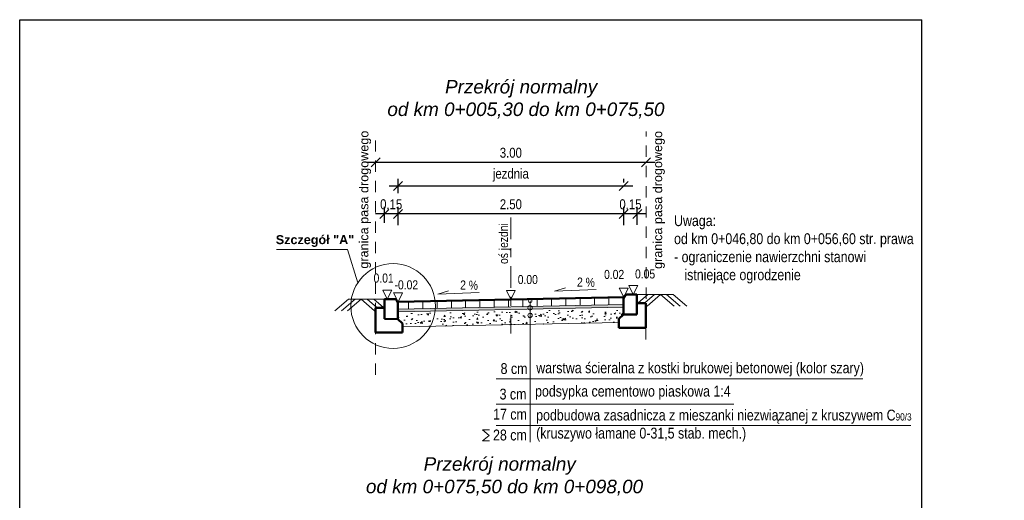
# Model space of a CAD drawing. Header units: millimetres. Extents: x 360 to 677, y -89 to -59.
# Tile 2 of 5: x 359.98 to 370.91, y -63.85 to -58.52. Entities that reach past the tile are written whole.
import ezdxf

# ---------------------------------------------------------------- set-up
doc = ezdxf.new("R2010")
doc.units = ezdxf.units.MM
doc.linetypes.add('ACAD_ISO10W100', pattern=[18, 12, -3, 0, -3])
doc.linetypes.add('DASHED2', pattern=[0.375, 0.25, -0.125])
doc.layers.add('proj opisy', color=7, linetype='Continuous', lineweight=9)
doc.styles.add('koko', font='ARIALN.TTF')
doc.styles.add('T.M.', font='ARIALN.TTF')
doc.dimstyles.new('Annotative', dxfattribs={"dimtxt": 0.11, "dimasz": 0.1, "dimexe": 0.08, "dimexo": 0.35, "dimgap": 0.05, "dimtad": 1, "dimzin": 0, "dimdsep": 46, "dimtxsty": 'koko', "dimblk": 'OBLIQUE', "dimcen": 0.09, "dimdle": 0.1, "dimadec": 0, "dimazin": 0, "dimtfac": 1, "dimtofl": 0, "dimtmove": 0, "dimatfit": 3, "dimfxl": 0, "dimtolj": 1, "dimtzin": 0, "dimarcsym": 0})

# ---------------------------------------------------------------- blocks, each defined once
blk = doc.blocks.new('_Oblique')
at = {"color": 0, "linetype": 'ByBlock', "lineweight": -2}
blk.add_line((-0.5, -0.5), (0.5, 0.5), dxfattribs=at)
blk = doc.blocks.new('*D46')
at = {"color": 0, "lineweight": -2}
for p, q in [((364.181, -60.803), (364.181, -60.598)), ((366.685, -60.803), (366.685, -60.598)), ((366.785, -60.678), (364.081, -60.678))]:
    blk.add_line(p, q, dxfattribs=at)
at = {"layer": 'Defpoints', "color": 0, "lineweight": 30}
for p in [(364.181, -60.678), (364.181, -61.153), (366.685, -61.153)]:
    blk.add_point(p, dxfattribs=at)
at = {"color": 0, "lineweight": -2, "xscale": 0.1, "yscale": 0.1, "zscale": 0.1, "rotation": 180}
blk.add_blockref('_Oblique', (364.181, -60.678), dxfattribs=at)
at = {"color": 0, "lineweight": -2, "xscale": 0.1, "yscale": 0.1, "zscale": 0.1}
blk.add_blockref('_Oblique', (366.685, -60.678), dxfattribs=at)
at = {"color": 0, "lineweight": 0, "insert": (365.433, -60.571), "char_height": 0.11, "attachment_point": 5, "style": 'koko'}
blk.add_mtext('\\A1;2.50', dxfattribs=at)
blk = doc.blocks.new('*D47')
at = {"color": 0, "lineweight": -2}
for p, q in [((364.03, -60.778), (364.03, -60.598)), ((364.181, -60.798), (364.181, -60.598)), ((364.281, -60.678), (363.93, -60.678))]:
    blk.add_line(p, q, dxfattribs=at)
at = {"layer": 'Defpoints', "color": 0, "lineweight": 30}
for p in [(364.03, -60.678), (364.03, -61.128), (364.181, -61.148)]:
    blk.add_point(p, dxfattribs=at)
at = {"color": 0, "lineweight": -2, "xscale": 0.1, "yscale": 0.1, "zscale": 0.1, "rotation": 180}
blk.add_blockref('_Oblique', (364.03, -60.678), dxfattribs=at)
at = {"color": 0, "lineweight": -2, "xscale": 0.1, "yscale": 0.1, "zscale": 0.1}
blk.add_blockref('_Oblique', (364.181, -60.678), dxfattribs=at)
at = {"color": 0, "lineweight": 0, "insert": (364.105, -60.571), "char_height": 0.11, "attachment_point": 5, "style": 'koko'}
blk.add_mtext('\\A1;0.15', dxfattribs=at)
blk = doc.blocks.new('*D48')
at = {"color": 0, "lineweight": -2}
for p, q in [((364.181, -60.448), (364.181, -60.288)), ((366.685, -60.328), (366.685, -60.288)), ((366.785, -60.368), (364.081, -60.368))]:
    blk.add_line(p, q, dxfattribs=at)
at = {"layer": 'Defpoints', "color": 0, "lineweight": 30}
for p in [(364.181, -60.368), (366.685, -60.678), (364.181, -60.798)]:
    blk.add_point(p, dxfattribs=at)
at = {"color": 0, "lineweight": -2, "xscale": 0.1, "yscale": 0.1, "zscale": 0.1, "rotation": 180}
blk.add_blockref('_Oblique', (364.181, -60.368), dxfattribs=at)
at = {"color": 0, "lineweight": -2, "xscale": 0.1, "yscale": 0.1, "zscale": 0.1}
blk.add_blockref('_Oblique', (366.685, -60.368), dxfattribs=at)
at = {"color": 0, "lineweight": 0, "insert": (365.433, -60.247), "char_height": 0.11, "attachment_point": 5, "style": 'koko'}
blk.add_mtext('\\A1;jezdnia', dxfattribs=at)
blk = doc.blocks.new('*D49')
at = {"color": 0, "lineweight": -2}
blk.add_line((367.034, -60.106), (363.832, -60.106), dxfattribs=at)
at = {"layer": 'Defpoints', "color": 0, "lineweight": 30}
for p in [(363.932, -60.106), (363.932, -60.106), (366.934, -60.106)]:
    blk.add_point(p, dxfattribs=at)
at = {"color": 0, "lineweight": -2, "xscale": 0.1, "yscale": 0.1, "zscale": 0.1, "rotation": 180}
blk.add_blockref('_Oblique', (363.932, -60.106), dxfattribs=at)
at = {"color": 0, "lineweight": -2, "xscale": 0.1, "yscale": 0.1, "zscale": 0.1}
blk.add_blockref('_Oblique', (366.934, -60.106), dxfattribs=at)
at = {"color": 0, "lineweight": 0, "insert": (365.433, -60), "char_height": 0.11, "attachment_point": 5, "style": 'koko'}
blk.add_mtext('\\A1;3.00', dxfattribs=at)
blk = doc.blocks.new('*D41')
at = {"color": 0, "lineweight": -2}
for p, q in [((366.685, -60.778), (366.685, -60.598)), ((366.835, -60.798), (366.835, -60.598)), ((366.935, -60.678), (366.585, -60.678))]:
    blk.add_line(p, q, dxfattribs=at)
at = {"layer": 'Defpoints', "color": 0, "lineweight": 30}
for p in [(366.685, -60.678), (366.685, -61.128), (366.835, -61.148)]:
    blk.add_point(p, dxfattribs=at)
at = {"color": 0, "lineweight": -2, "xscale": 0.1, "yscale": 0.1, "zscale": 0.1, "rotation": 180}
blk.add_blockref('_Oblique', (366.685, -60.678), dxfattribs=at)
at = {"color": 0, "lineweight": -2, "xscale": 0.1, "yscale": 0.1, "zscale": 0.1}
blk.add_blockref('_Oblique', (366.835, -60.678), dxfattribs=at)
at = {"color": 0, "lineweight": 0, "insert": (366.76, -60.571), "char_height": 0.11, "attachment_point": 5, "style": 'koko'}
blk.add_mtext('\\A1;0.15', dxfattribs=at)

msp = doc.modelspace()

# ---------------------------------------------------------------- hatches: boundary and pattern name
at = {"layer": 'proj opisy', "lineweight": 9}
h = msp.add_hatch(dxfattribs=at)
h.set_pattern_fill('ANSI31', color=256, scale=0.05, angle=45, style=0)
h.set_pattern_definition([(90, (19.96745, 0), (-0.15875, 3e-17), [])])
h.paths.add_polyline_path([(366.6851, -61.6819), (366.6851, -61.6019), (365.6519, -61.6225, -0.3401041), (365.6672, -61.6425, -0.4142714), (365.6466, -61.6631), (365.6466, -61.6958, -0.1892464), (365.663, -61.7023)])
h.paths.add_polyline_path([(365.6259, -61.6425, -0.3289863), (365.6405, -61.6227), (365.4329, -61.6269), (365.4329, -61.7069), (365.6294, -61.703, -0.1997422), (365.6466, -61.6958), (365.6466, -61.6631, -0.4141557)])
h.paths.add_polyline_path([(364.5931, -61.6437, -0.0294808), (364.5964, -61.6989, -0.0131489), (364.5958, -61.7236), (365.4329, -61.7069), (365.4329, -61.6269)])
h.paths.add_polyline_path([(364.1807, -61.6519), (364.1806, -61.7319), (364.5958, -61.7236, 0.0131489), (364.5964, -61.6989, 0.0294808), (364.5931, -61.6437)])
h = msp.add_hatch(dxfattribs=at)
h.set_pattern_fill('AR-CONC', color=256, scale=0.001, style=0)
h.set_pattern_definition([(50, (0, -0.02), (0.18218467, -0.015939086), [0.01905, -0.20955]), (355, (0, -0.02), (-0.03524283, 0.19105664), [0.01524, -0.16764]), (100.451, (0.01518, -0.02133), (0.1469425, 0.17511669), [0.01619, -0.17809]), (46.1842, (0, 0.0308), (0.27107904, -0.04204233), [0.028575, -0.314325]), (96.6356, (0.0226, 0.0273), (0.23740423, 0.24742556), [0.024285, -0.267135]), (351.184, (0, 0.0308), (0.2374046, 0.24742512), [0.02286, -0.25146]), (21, (0.0254, 0.0181), (0.15161488, -0.10226552), [0.01905, -0.20955]), (326, (0.0254, 0.0181), (0.06180203, 0.18418797), [0.01524, -0.16764]), (71.4514, (0.03803, 0.00958), (0.21341649, 0.08192286), [0.01619, -0.17809]), (37.5, (0, -0.02), (0.003088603, 0.084555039), [0, -0.165608, 0, -0.17018, 0, -0.168275]), (7.5, (0, -0.02), (0.066819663, 0.100180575), [0, -0.097028, 0, -0.161798, 0, -0.064135]), (327.5, (-0.05664, -0.02), (0.135590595, -0.005728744), [0, -0.0635, 0, -0.19812, 0, -0.26289]), (317.5, (-0.08204, -0.02), (0.14812918, 0.02542649), [0, -0.08255, 0, -0.131572, 0, -0.18669])])
h.paths.add_polyline_path([(364.5932, -61.7737), (364.1804, -61.782), (364.1804, -61.8628), (364.2303, -61.9127), (364.2303, -61.931), (364.549, -61.9246, 0.0842643)])
h.paths.add_polyline_path([(365.4329, -61.7569), (364.5932, -61.7737, -0.0842643), (364.549, -61.9246), (365.4329, -61.9069)])
h.paths.add_polyline_path([(365.6466, -61.8469, -0.4141748), (365.6223, -61.8227, -0.4142905), (365.6466, -61.7985), (365.6466, -61.7643, -0.2565145), (365.6261, -61.753), (365.4329, -61.7569), (365.4329, -61.9069), (365.6465, -61.9026)])
h.paths.add_polyline_path([(366.6324, -61.8619), (366.6823, -61.812), (366.6823, -61.7319), (365.6675, -61.7522, -0.2672877), (365.6466, -61.7643), (365.6466, -61.7985, -0.4141366), (365.6708, -61.8227, -0.4142523), (365.6466, -61.8469), (365.6465, -61.9026), (366.6324, -61.8829)])
h = msp.add_hatch(dxfattribs=at)
h.set_pattern_fill('AR-SAND', color=256, scale=0.001, style=0)
h.set_pattern_definition([(37.5, (19.967455, 0), (-0.0016000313, 0.0489413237), [0, -0.038608, 0, -0.04318, 0, -0.041275]), (7.5, (19.967455, 0), (0.044952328, 0.07168251), [0, -0.020828, 0, -0.034798, 0, -0.013335]), (327.5, (19.936213, 0), (0.079099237, 0.0001437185), [0, -0.0127, 0, -0.04572, 0, -0.05969]), (317.5, (19.93621, 0), (0.076355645, 0.022292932), [0, -0.00635, 0, -0.029972, 0, -0.03429])])
h.paths.add_polyline_path([(366.6852, -61.7119), (366.6851, -61.6819), (365.663, -61.7023, -0.2085545), (365.6708, -61.72, -0.1323227), (365.6675, -61.7322)])
h.paths.add_polyline_path([(365.6294, -61.703), (365.4329, -61.7069), (365.4329, -61.7369), (365.6261, -61.733, -0.1425102), (365.6224, -61.72, -0.1981423)])
h.paths.add_polyline_path([(365.4329, -61.7069), (364.5958, -61.7236, -0.0160541), (364.5932, -61.7537), (365.4329, -61.7369)])
h.paths.add_polyline_path([(364.5958, -61.7236), (364.1806, -61.7319), (364.1805, -61.7619), (364.5932, -61.7537, 0.0160541)])

# ---------------------------------------------------------------- linework, layer by layer
at = {"color": 7, "linetype": 'DASHED2', "lineweight": 9, "ltscale": 0.5}
for p, q in [((363.9295, -62.462), (363.932, -59.7635)), ((366.9322, -62.0688), (366.9343, -59.7635))]:
    msp.add_line(p, q, dxfattribs=at)
at = {"linetype": 'ACAD_ISO10W100', "lineweight": 9, "ltscale": 0.02}
msp.add_line((365.4329, -60.7159), (365.4329, -62.0018), dxfattribs=at)
at = {"lineweight": 9}
for p, q in [((362.833, -61.0738), (363.6196, -61.0738)), ((363.6196, -61.0738), (363.7347, -61.44)), ((363.6311, -61.6225), (363.4807, -61.7519)), ((363.7047, -61.6225), (363.5543, -61.7519)), ((363.7711, -61.6226), (363.6207, -61.752)), ((364.0618, -61.6227), (363.6311, -61.6225)), ((363.7711, -61.6226), (363.9214, -61.7521)), ((363.8376, -61.6226), (363.9458, -61.7159)), ((363.9111, -61.6226), (364.0193, -61.7158)), ((366.8327, -61.5719), (367.2346, -61.5717)), ((366.9546, -61.5718), (366.8464, -61.6651)), ((367.0281, -61.5718), (366.9199, -61.6651)), ((367.0946, -61.5718), (366.9443, -61.7013)), ((367.0946, -61.5718), (367.245, -61.7012)), ((367.161, -61.5718), (367.3114, -61.7012)), ((367.2346, -61.5717), (367.385, -61.7011)), ((364.1807, -61.7319), (366.6851, -61.6819)), ((364.1807, -61.7619), (366.6851, -61.7119)), ((365.6466, -61.6425), (365.6463, -63.2088)), ((364.2303, -61.931), (366.6324, -61.8829)), ((365.2702, -62.5045), (369.3382, -62.5045)), ((365.2701, -62.7871), (367.9071, -62.7871)), ((365.2701, -63.023), (369.8713, -63.023))]:
    msp.add_line(p, q, dxfattribs=at)
at = {"color": 7, "lineweight": 9}
for p, q in [((365.9185, -61.5354), (366.038, -61.4961)), ((366.6357, -61.5022), (366.6851, -61.6019)), ((366.6851, -61.5022), (366.6357, -61.5022)), ((366.7344, -61.5022), (366.6851, -61.6019)), ((366.6851, -61.5022), (366.7344, -61.5022)), ((366.7424, -61.4722), (366.7917, -61.5719)), ((366.7917, -61.4722), (366.7424, -61.4722)), ((366.7917, -61.4722), (366.8411, -61.4722)), ((366.8411, -61.4722), (366.7917, -61.5719)), ((366.7917, -61.4722), (366.8411, -61.4722)), ((366.7918, -61.4722), (366.8411, -61.4722)), ((366.7918, -61.4722), (366.8411, -61.4722)), ((364.0124, -61.523), (364.0618, -61.6227)), ((364.0618, -61.523), (364.0124, -61.523)), ((364.0618, -61.523), (364.1112, -61.523)), ((364.0618, -61.523), (364.1112, -61.523)), ((364.0618, -61.523), (364.1111, -61.523)), ((364.1111, -61.523), (364.0618, -61.6227)), ((364.0618, -61.523), (364.1111, -61.523)), ((364.1313, -61.5523), (364.1807, -61.6519)), ((364.1807, -61.5523), (364.1313, -61.5523)), ((364.1807, -61.5523), (364.2301, -61.5523)), ((364.1807, -61.5523), (364.2301, -61.5523)), ((364.1807, -61.5523), (364.23, -61.5523)), ((364.23, -61.5523), (364.1807, -61.6519)), ((364.1807, -61.5523), (364.23, -61.5523)), ((364.6215, -61.5679), (364.741, -61.5286)), ((365.0816, -61.5477), (364.6215, -61.5679)), ((365.4328, -61.5273), (365.3835, -61.5273)), ((365.4328, -61.5273), (365.3835, -61.5273)), ((365.4329, -61.5273), (365.3835, -61.5273)), ((365.3835, -61.5273), (365.4329, -61.6269)), ((365.4329, -61.5273), (365.3835, -61.5273)), ((365.3835, -61.5273), (365.4329, -61.6269)), ((365.4329, -61.5273), (365.3835, -61.5273)), ((365.3835, -61.5273), (365.4329, -61.6269)), ((365.4329, -61.5273), (365.3835, -61.5273)), ((365.4328, -61.5273), (365.3835, -61.5273)), ((365.4328, -61.5273), (365.3835, -61.5273)), ((365.4329, -61.5273), (365.3835, -61.5273)), ((365.3835, -61.5273), (365.4329, -61.6269)), ((365.4329, -61.5273), (365.3835, -61.5273)), ((365.3835, -61.5273), (365.4329, -61.6269)), ((365.4329, -61.5273), (365.3835, -61.5273)), ((365.4328, -61.5273), (365.3835, -61.5273)), ((365.4328, -61.5273), (365.3835, -61.5273)), ((365.4329, -61.5273), (365.3835, -61.5273)), ((365.3835, -61.5273), (365.4329, -61.6269)), ((365.4329, -61.5273), (365.3835, -61.5273)), ((365.4328, -61.5273), (365.3835, -61.5273)), ((365.4328, -61.5273), (365.3835, -61.5273)), ((365.4329, -61.5273), (365.3835, -61.5273)), ((365.3835, -61.5273), (365.4329, -61.6269)), ((365.4329, -61.5273), (365.3835, -61.5273)), ((365.3835, -61.5273), (365.4329, -61.6269)), ((365.4329, -61.5273), (365.3835, -61.5273)), ((365.4822, -61.5273), (365.4329, -61.6269)), ((365.4329, -61.5273), (365.4822, -61.5273)), ((365.4329, -61.5273), (365.4823, -61.5273)), ((365.4329, -61.5273), (365.4823, -61.5273)), ((365.4329, -61.5273), (365.4822, -61.5273)), ((365.4822, -61.5273), (365.4329, -61.6269)), ((365.4329, -61.5273), (365.4822, -61.5273)), ((365.4329, -61.5273), (365.4823, -61.5273)), ((365.4329, -61.5273), (365.4823, -61.5273)), ((365.4329, -61.5273), (365.4822, -61.5273)), ((365.4822, -61.5273), (365.4329, -61.6269)), ((365.4329, -61.5273), (365.4822, -61.5273)), ((365.4822, -61.5273), (365.4329, -61.6269)), ((365.4329, -61.5273), (365.4822, -61.5273)), ((365.4329, -61.5273), (365.4823, -61.5273)), ((365.4329, -61.5273), (365.4823, -61.5273)), ((365.4329, -61.5273), (365.4822, -61.5273)), ((365.4822, -61.5273), (365.4329, -61.6269)), ((365.4329, -61.5273), (365.4822, -61.5273)), ((365.4822, -61.5273), (365.4329, -61.6269)), ((365.4329, -61.5273), (365.4822, -61.5273)), ((365.4822, -61.5273), (365.4329, -61.6269)), ((365.4329, -61.5273), (365.4822, -61.5273)), ((365.4329, -61.5273), (365.4823, -61.5273)), ((365.4329, -61.5273), (365.4823, -61.5273)), ((365.4329, -61.5273), (365.4822, -61.5273)), ((365.4822, -61.5273), (365.4329, -61.6269)), ((365.4329, -61.5273), (365.4822, -61.5273)), ((366.3786, -61.5153), (365.9185, -61.5354))]:
    msp.add_line(p, q, dxfattribs=at)
at = {"color": 0, "lineweight": 50}
for p, q in [((364.0301, -61.6227), (364.1331, -61.6227)), ((364.0303, -61.8427), (364.0301, -61.6227)), ((366.6824, -61.6119), (366.6823, -61.792)), ((366.7001, -61.5819), (366.6824, -61.6119)), ((366.8327, -61.5719), (366.7296, -61.5719)), ((366.8324, -61.7919), (366.8327, -61.5719)), ((363.9302, -61.9927), (363.9302, -61.7177)), ((363.9302, -61.7177), (364.0302, -61.7177)), ((364.1626, -61.6327), (364.1803, -61.6627)), ((364.1803, -61.6627), (364.1804, -61.8428)), ((366.9326, -61.6669), (366.8325, -61.6669)), ((366.9325, -61.9419), (366.9326, -61.6669)), ((366.6823, -61.792), (366.6324, -61.8419)), ((366.6324, -61.8419), (366.6324, -61.9419)), ((366.8324, -61.7919), (366.6823, -61.792)), ((364.0303, -61.8427), (364.1804, -61.8428)), ((364.1804, -61.8428), (364.2303, -61.8927)), ((364.2303, -61.8927), (364.2303, -61.9927)), ((366.9325, -61.9419), (366.6324, -61.9419)), ((363.9302, -61.9927), (364.2303, -61.9927))]:
    msp.add_line(p, q, dxfattribs=at)
at = {"lineweight": 50}
msp.add_line((364.1807, -61.6519), (366.6851, -61.6019), dxfattribs=at)
at = {"lineweight": 9}
for centre, radius in [((364.1266, -61.6989), 0.4698), ((365.6466, -61.6425), 0.0207), ((365.6466, -61.72), 0.0242), ((365.6466, -61.8027), 0.0242)]:
    msp.add_circle(centre, radius, dxfattribs=at)
at = {"color": 0, "lineweight": 50}
for centre, start, end in [((364.1368, -61.6603), 46.84734, 95.5204), ((366.726, -61.6095), 84.4796, 133.15266)]:
    msp.add_arc(centre, 0.0378, start, end, dxfattribs=at)
at = {"layer": 'Defpoints', "color": 1}
for p, q in [((359.9825, -72.5239), (359.9825, -58.5239)), ((359.9825, -58.5239), (369.9946, -58.5239)), ((369.9946, -72.5239), (369.9946, -58.5239))]:
    msp.add_line(p, q, dxfattribs=at)
at = {"layer": 'proj opisy', "lineweight": 20}
for points in [[(365.1948, -63.0703), (365.119, -63.0703), (365.1921, -63.1329), (365.1921, -63.1329), (365.1921, -63.1329)], [(365.1948, -63.1956), (365.119, -63.1956), (365.1921, -63.1329), (365.1921, -63.1329), (365.1921, -63.1329)]]:
    msp.add_lwpolyline(points, dxfattribs=at)

# ---------------------------------------------------------------- texts
at = {"style": 'koko'}
msp.add_text('oś jezdni', height=0.1, rotation=90, dxfattribs=at).set_placement((365.4013, -61.2327))
at = {"color": 0, "style": 'T.M.'}
for s, p in [('8 cm', (365.3191, -62.4524)), ('3 cm', (365.3079, -62.7352)), ('17 cm', (365.2357, -62.9588)), ('28 cm', (365.2353, -63.1892))]:
    msp.add_text(s, height=0.12, dxfattribs=at).set_placement(p)
at = {"color": 7}
for s, insert, char_height, width, attachment_point in [('{\\fArial|b1|i1|c238|p34;  \\C256;                                     \\fArial|b0|i1|c238|p34;                          Przekrój normalny \\P                                                      od km 0+005,30 do km 0+075,50\\P                                          }', (360.9191, -59.1919), 0.15, 50.000088, 1), ('{\\fArial|b1|i0|c238|p34;Szczegół "A"}', (362.8244, -61.0437), 0.1, 1.986396, 7), ('{\\fTechnic|b0|i0|c2|p2;0.05}', (366.8112, -61.2927), 0.1, 50.000088, 1), ('{\\fTechnic|b0|i0|c2|p2;0.01}', (363.9095, -61.3391), 0.1, 50.000088, 1), ('{\\fTechnic|b0|i0|c2|p2;0.00}', (365.7325, -61.3551), 0.1, 50.000088, 3), ('{\\fTechnic|b0|i0|c2|p2;0.02}', (366.4677, -61.2987), 0.1, 50.000088, 1), ('{\\fTechnic|b0|i0|c2|p2;-0.02}', (364.1424, -61.4139), 0.1, 50.000088, 1), ('{\\fArial|b1|i1|c238|p34;  \\C256;                                     \\fArial|b0|i1|c238|p34;                          Przekrój normalny \\P                                                      od km 0+075,50 do km 0+098,00\\P                                          }', (360.6814, -63.3749), 0.15, 50.000088, 1)]:
    msp.add_mtext(s, dxfattribs=dict(at, insert=insert, char_height=char_height, width=width, attachment_point=attachment_point))
at = {"color": 7, "char_height": 0.1}
for s, insert, width, attachment_point, rotation in [('{\\fArial|b0|i0|c238|p34;granica pasa drogowego}', (363.8826, -59.7547), 1.986396, 9, 89.93112), ('{\\fArial|b0|i0|c238|p34;granica pasa drogowego}', (367.1421, -61.2875), 1.986396, 7, 90), ('{\\fTechnic|b0|i0|c2|p2;2 %}', (366.3658, -61.3869), 50.000088, 3, 358.85389), ('{\\fTechnic|b0|i0|c2|p2;2 %}', (365.0688, -61.4193), 50.000088, 3, 358.85389)]:
    msp.add_mtext(s, dxfattribs=dict(at, insert=insert, width=width, attachment_point=attachment_point, rotation=rotation))
at = {"color": 0, "char_height": 0.12, "attachment_point": 1, "style": 'T.M.'}
for s, insert, width in [('{\\fArial Narrow|b0|i0|c238|p34;Uwaga:\\Pod km 0+046,80 do km 0+056,60 str. prawa\\P- ograniczenie nawierzchni stanowi \\P   istniejące ogrodzenie}', (367.2438, -60.6923), 4.513357), ('{\\fArial Narrow|b0|i0|c238|p34;warstwa ścieralna z kostki brukowej betonowej (kolor szary)}', (365.7148, -62.3242), 4.513357), ('{\\fArial Narrow|b0|i0|c238|p34;podsypka cementowo piaskowa 1:4}', (365.7017, -62.5826), 5.29771), ('{\\fArial Narrow|b0|i0|c238|p34;podbudowa zasadnicza z mieszanki niezwiązanej z kruszywem C\\H0.6667x;90/3\\H1.5x; \\P(kruszywo łamane 0-31,5 stab. mech.)}', (365.7137, -62.8481), 6.227438)]:
    msp.add_mtext(s, dxfattribs=dict(at, insert=insert, width=width))

# ---------------------------------------------------------------- dimensions: what is measured, and where the dimension line sits
at = {"color": 7, "lineweight": 0}
for base, p1, p2, override, picture, middle in [((363.9317, -60.1062), (366.934, -60.1062), (363.9317, -60.1057), {"dimscale": 1, "dimse1": 1, "dimse2": 1, "dimtix": 0, "dimtofl": 0, "dimtmove": 0, "dimatfit": 3}, '*D49', (365.4328, -60)), ((364.1806, -60.6776), (366.6851, -61.1529), (364.1806, -61.1529), {"dimscale": 1, "dimtix": 0, "dimtofl": 0, "dimtmove": 0, "dimatfit": 3}, '*D46', (365.4328, -60.5714))]:
    dim = msp.add_linear_dim(base=base, p1=p1, p2=p2, angle=180, dimstyle='Annotative', override=override, dxfattribs=at)
    dim.commit()
    dim.dimension.update_dxf_attribs({"geometry": picture, "text_midpoint": middle})
dim = msp.add_linear_dim(base=(364.1806, -60.3683), p1=(366.6851, -60.6776), p2=(364.1806, -60.7979), angle=180, text='jezdnia', dimstyle='Annotative', override={"dimscale": 1, "dimtix": 0, "dimtofl": 0, "dimtmove": 0, "dimatfit": 3}, dxfattribs=at)
dim.commit()
dim.dimension.update_dxf_attribs({"geometry": '*D48', "text_midpoint": (365.4328, -60.2471)})
for base, p1, p2, picture, middle in [((364.0297, -60.6776), (364.1806, -61.1479), (364.0297, -61.1278), '*D47', (364.1051, -60.6776)), ((366.6851, -60.6776), (366.8349, -61.1479), (366.6851, -61.1278), '*D41', (366.76, -60.6776))]:
    dim = msp.add_linear_dim(base=base, p1=p1, p2=p2, angle=180, dimstyle='Annotative', override={"dimscale": 1, "dimtix": 0, "dimtofl": 0, "dimtmove": 0, "dimatfit": 3}, dxfattribs=at)
    dim.commit()
    dim.dimension.update_dxf_attribs({"geometry": picture, "text_midpoint": middle, "dimtype": 160})

doc.saveas('drawing.dxf')
